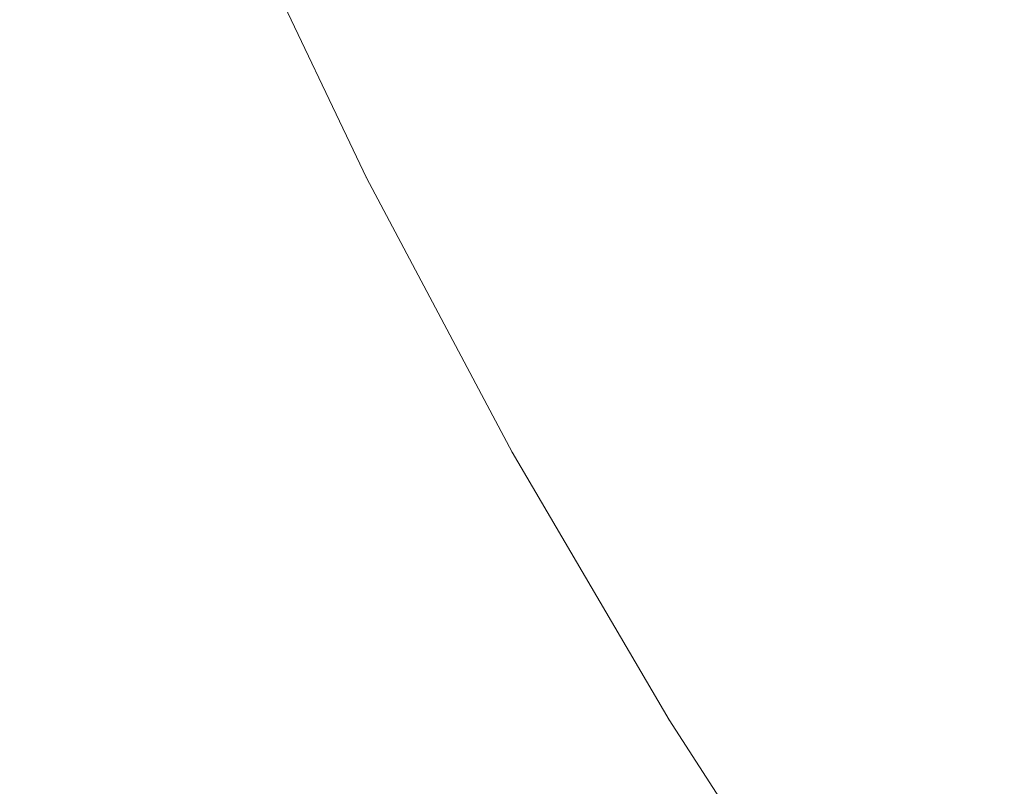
# Model space of a CAD drawing. Header units: centimetres. Extents: x -25.8 to 27.5, y 33.3 to 35.1.
# Tile 127 of 256: x -7.881 to -7.8541, y 33.7334 to 33.7544. Entities that reach past the tile are written whole.
import ezdxf

# ---------------------------------------------------------------- set-up
doc = ezdxf.new("R2010")
doc.units = ezdxf.units.CM
doc.header["$LTSCALE"] = 2.54
doc.layers.add('Lucido design-1', color=7, linetype='Continuous')

# ---------------------------------------------------------------- blocks, each defined once
blk = doc.blocks.new('Gruppo-6-1')
at = {"color": 7, "linetype": 'Continuous', "lineweight": 9}
for points in [[(-25.69296, 35.040112, 330.586121), (-25.69296, 33.440112, 330.586121), (27.40704, 33.440112, 330.586121), (27.40704, 35.040112, 330.586121)], [(-25.69296, 35.040112, 306.619358), (-25.69296, 33.440112, 306.619358), (27.40704, 33.440112, 306.619358), (27.40704, 35.040112, 306.619358)]]:
    blk.add_3dface(points, dxfattribs=at)
for points, invisible_edges in [([(-7.864015, 33.753868, 330.126315), (-7.867521, 33.761205, 330.126315), (-7.865943, 33.761919, 330.130049), (-7.862469, 33.754648, 330.130049)], 15), ([(-7.864015, 33.753868, 306.159552), (-7.867521, 33.761205, 306.159552), (-7.865943, 33.761919, 306.163286), (-7.862469, 33.754648, 306.163286)], 15), ([(-7.865422, 33.753159, 330.122516), (-7.868957, 33.760557, 330.122516), (-7.867521, 33.761205, 330.126315), (-7.864015, 33.753868, 330.126315)], 15), ([(-7.865422, 33.753159, 306.155753), (-7.868957, 33.760557, 306.155753), (-7.867521, 33.761205, 306.159552), (-7.864015, 33.753868, 306.159552)], 15), ([(-7.866686, 33.752521, 330.118658), (-7.870247, 33.759973, 330.118658), (-7.868957, 33.760557, 330.122516), (-7.865422, 33.753159, 330.122516)], 15), ([(-7.866686, 33.752521, 306.151895), (-7.870247, 33.759973, 306.151895), (-7.868957, 33.760557, 306.155753), (-7.865422, 33.753159, 306.155753)], 15), ([(-7.867808, 33.751956, 330.11475), (-7.871392, 33.759456, 330.11475), (-7.870247, 33.759973, 330.118658), (-7.866686, 33.752521, 330.118658)], 15), ([(-7.867808, 33.751956, 306.147987), (-7.871392, 33.759456, 306.147987), (-7.870247, 33.759973, 306.151895), (-7.866686, 33.752521, 306.151895)], 15), ([(-7.851324, 33.751645, 330.14421), (-7.854935, 33.758446, 330.14421), (-7.85273, 33.759558, 330.147525), (-7.849167, 33.75285, 330.147525)], 15), ([(-7.851324, 33.751645, 306.177447), (-7.854935, 33.758446, 306.177447), (-7.85273, 33.759558, 306.180762), (-7.849167, 33.75285, 306.180762)], 15), ([(-7.868784, 33.751463, 330.110796), (-7.872388, 33.759005, 330.110796), (-7.871392, 33.759456, 330.11475), (-7.867808, 33.751956, 330.11475)], 15), ([(-7.868784, 33.751463, 306.144033), (-7.872388, 33.759005, 306.144033), (-7.871392, 33.759456, 306.147987), (-7.867808, 33.751956, 306.147987)], 15), ([(-7.869614, 33.751045, 330.106805), (-7.873235, 33.758622, 330.106805), (-7.872388, 33.759005, 330.110796), (-7.868784, 33.751463, 330.110796)], 15), ([(-7.869614, 33.751045, 306.140042), (-7.873235, 33.758622, 306.140042), (-7.872388, 33.759005, 306.144033), (-7.868784, 33.751463, 306.144033)], 15), ([(-7.870297, 33.7507, 330.102782), (-7.873932, 33.758307, 330.102782), (-7.873235, 33.758622, 330.106805), (-7.869614, 33.751045, 330.106805)], 15), ([(-7.870297, 33.7507, 306.136019), (-7.873932, 33.758307, 306.136019), (-7.873235, 33.758622, 306.140042), (-7.869614, 33.751045, 306.140042)], 15), ([(-7.853357, 33.750509, 330.140799), (-7.857015, 33.757397, 330.140799), (-7.854935, 33.758446, 330.14421), (-7.851324, 33.751645, 330.14421)], 15), ([(-7.853357, 33.750509, 306.174036), (-7.857015, 33.757397, 306.174036), (-7.854935, 33.758446, 306.177447), (-7.851324, 33.751645, 306.177447)], 15), ([(-7.870832, 33.750431, 330.098735), (-7.874478, 33.758061, 330.098735), (-7.873932, 33.758307, 330.102782), (-7.870297, 33.7507, 330.102782)], 15), ([(-7.870832, 33.750431, 306.131972), (-7.874478, 33.758061, 306.131972), (-7.873932, 33.758307, 306.136019), (-7.870297, 33.7507, 306.136019)], 15), ([(-7.871218, 33.750236, 330.094671), (-7.874872, 33.757883, 330.094671), (-7.874478, 33.758061, 330.098735), (-7.870832, 33.750431, 330.098735)], 15), ([(-7.871218, 33.750236, 306.127908), (-7.874872, 33.757883, 306.127908), (-7.874478, 33.758061, 306.131972), (-7.870832, 33.750431, 306.131972)], 15), ([(-7.871988, 33.749848, 329.876176), (-7.875657, 33.757528, 329.876176), (-7.875368, 33.757659, 329.880161), (-7.871704, 33.749991, 329.880161)], 15), ([(-7.871988, 33.749848, 305.909413), (-7.875657, 33.757528, 305.909413), (-7.875368, 33.757659, 305.913398), (-7.871704, 33.749991, 305.913398)], 15), ([(-7.871704, 33.749991, 329.880161), (-7.875368, 33.757659, 329.880161), (-7.875223, 33.757724, 329.884149), (-7.871563, 33.750063, 329.884149)], 15), ([(-7.871704, 33.749991, 305.913398), (-7.875368, 33.757659, 305.913398), (-7.875223, 33.757724, 305.917386), (-7.871563, 33.750063, 305.917386)], 15), ([(-7.871563, 33.750063, 329.884149), (-7.875223, 33.757724, 329.884149), (-7.875206, 33.757732, 329.886121), (-7.872, 33.751024, 329.886121)], 11), ([(-7.871563, 33.750063, 305.917386), (-7.875223, 33.757724, 305.917386), (-7.875206, 33.757732, 305.919358), (-7.872, 33.751024, 305.919358)], 11), ([(-7.875206, 33.757732, 330.086121), (-7.872, 33.751024, 330.086121), (-7.872, 33.751024, 329.886121), (-7.875206, 33.757732, 329.886121)], 10), ([(-7.872, 33.751024, 330.086121), (-7.875206, 33.757732, 330.086121), (-7.875204, 33.757732, 330.086667), (-7.871544, 33.750072, 330.086667)], 14), ([(-7.875206, 33.757732, 306.119358), (-7.872, 33.751024, 306.119358), (-7.872, 33.751024, 305.919358), (-7.875206, 33.757732, 305.919358)], 10), ([(-7.872, 33.751024, 306.119358), (-7.875206, 33.757732, 306.119358), (-7.875204, 33.757732, 306.119903), (-7.871544, 33.750072, 306.119903)], 14), ([(-7.871544, 33.750072, 330.086667), (-7.875204, 33.757732, 330.086667), (-7.875114, 33.757773, 330.090596), (-7.871456, 33.750116, 330.090596)], 15), ([(-7.871544, 33.750072, 306.119903), (-7.875204, 33.757732, 306.119903), (-7.875114, 33.757773, 306.123833), (-7.871456, 33.750116, 306.123833)], 15), ([(-7.871456, 33.750116, 330.090596), (-7.875114, 33.757773, 330.090596), (-7.874872, 33.757883, 330.094671), (-7.871218, 33.750236, 330.094671)], 15), ([(-7.871456, 33.750116, 306.123833), (-7.875114, 33.757773, 306.123833), (-7.874872, 33.757883, 306.127908), (-7.871218, 33.750236, 306.127908)], 15), ([(-7.872414, 33.749633, 329.872202), (-7.876093, 33.757331, 329.872202), (-7.875657, 33.757528, 329.876176), (-7.871988, 33.749848, 329.876176)], 15), ([(-7.872414, 33.749633, 305.905439), (-7.876093, 33.757331, 305.905439), (-7.875657, 33.757528, 305.909413), (-7.871988, 33.749848, 305.909413)], 15), ([(-7.855264, 33.749443, 330.137298), (-7.858966, 33.756413, 330.137298), (-7.857015, 33.757397, 330.140799), (-7.853357, 33.750509, 330.140799)], 15), ([(-7.855264, 33.749443, 306.170535), (-7.858966, 33.756413, 306.170535), (-7.857015, 33.757397, 306.174036), (-7.853357, 33.750509, 306.174036)], 15), ([(-7.872984, 33.749346, 329.868245), (-7.876674, 33.757068, 329.868245), (-7.876093, 33.757331, 329.872202), (-7.872414, 33.749633, 329.872202)], 15), ([(-7.872984, 33.749346, 305.901482), (-7.876674, 33.757068, 305.901482), (-7.876093, 33.757331, 305.905439), (-7.872414, 33.749633, 305.905439)], 15), ([(-7.873695, 33.748987, 329.864311), (-7.877399, 33.75674, 329.864311), (-7.876674, 33.757068, 329.868245), (-7.872984, 33.749346, 329.868245)], 15), ([(-7.873695, 33.748987, 305.897548), (-7.877399, 33.75674, 305.897548), (-7.876674, 33.757068, 305.901482), (-7.872984, 33.749346, 305.901482)], 15), ([(-7.874548, 33.748557, 329.860408), (-7.87827, 33.756347, 329.860408), (-7.877399, 33.75674, 329.864311), (-7.873695, 33.748987, 329.864311)], 15), ([(-7.874548, 33.748557, 305.893645), (-7.87827, 33.756347, 305.893645), (-7.877399, 33.75674, 305.897548), (-7.873695, 33.748987, 305.897548)], 15), ([(-7.875541, 33.748057, 329.856541), (-7.879283, 33.755888, 329.856541), (-7.87827, 33.756347, 329.860408), (-7.874548, 33.748557, 329.860408)], 15), ([(-7.875541, 33.748057, 305.889778), (-7.879283, 33.755888, 305.889778), (-7.87827, 33.756347, 305.893645), (-7.874548, 33.748557, 305.893645)], 15), ([(-7.857043, 33.74845, 330.133712), (-7.860785, 33.755496, 330.133712), (-7.858966, 33.756413, 330.137298), (-7.855264, 33.749443, 330.137298)], 15), ([(-7.857043, 33.74845, 306.166949), (-7.860785, 33.755496, 306.166949), (-7.858966, 33.756413, 306.170535), (-7.855264, 33.749443, 306.170535)], 15), ([(-7.876674, 33.747485, 329.852718), (-7.88044, 33.755366, 329.852718), (-7.879283, 33.755888, 329.856541), (-7.875541, 33.748057, 329.856541)], 15), ([(-7.876674, 33.747485, 305.885955), (-7.88044, 33.755366, 305.885955), (-7.879283, 33.755888, 305.889778), (-7.875541, 33.748057, 305.889778)], 15), ([(-7.858689, 33.74753, 330.130049), (-7.862469, 33.754648, 330.130049), (-7.860785, 33.755496, 330.133712), (-7.857043, 33.74845, 330.133712)], 15), ([(-7.858689, 33.74753, 306.163286), (-7.862469, 33.754648, 306.163286), (-7.860785, 33.755496, 306.166949), (-7.857043, 33.74845, 306.166949)], 15), ([(-7.877945, 33.746844, 329.848945), (-7.881737, 33.75478, 329.848945), (-7.88044, 33.755366, 329.852718), (-7.876674, 33.747485, 329.852718)], 15), ([(-7.877945, 33.746844, 305.882182), (-7.881737, 33.75478, 305.882182), (-7.88044, 33.755366, 305.885955), (-7.876674, 33.747485, 305.885955)], 15), ([(-7.879353, 33.746135, 329.845228), (-7.883173, 33.75413, 329.845228), (-7.881737, 33.75478, 329.848945), (-7.877945, 33.746844, 329.848945)], 15), ([(-7.879353, 33.746135, 305.878465), (-7.883173, 33.75413, 305.878465), (-7.881737, 33.75478, 305.882182), (-7.877945, 33.746844, 305.882182)], 15), ([(-7.860201, 33.746686, 330.126315), (-7.864015, 33.753868, 330.126315), (-7.862469, 33.754648, 330.130049), (-7.858689, 33.74753, 330.130049)], 15), ([(-7.860201, 33.746686, 306.159552), (-7.864015, 33.753868, 306.159552), (-7.862469, 33.754648, 306.163286), (-7.858689, 33.74753, 306.163286)], 15), ([(-7.880895, 33.745357, 329.841573), (-7.884747, 33.753419, 329.841573), (-7.883173, 33.75413, 329.845228), (-7.879353, 33.746135, 329.845228)], 15), ([(-7.880895, 33.745357, 305.87481), (-7.884747, 33.753419, 305.87481), (-7.883173, 33.75413, 305.878465), (-7.879353, 33.746135, 305.878465)], 15), ([(-7.861576, 33.745918, 330.122516), (-7.865422, 33.753159, 330.122516), (-7.864015, 33.753868, 330.126315), (-7.860201, 33.746686, 330.126315)], 15), ([(-7.861576, 33.745918, 306.155753), (-7.865422, 33.753159, 306.155753), (-7.864015, 33.753868, 306.159552), (-7.860201, 33.746686, 306.159552)], 15), ([(-7.88257, 33.744513, 329.837987), (-7.886456, 33.752646, 329.837987), (-7.884747, 33.753419, 329.841573), (-7.880895, 33.745357, 329.841573)], 15), ([(-7.88257, 33.744513, 305.871224), (-7.886456, 33.752646, 305.871224), (-7.884747, 33.753419, 305.87481), (-7.880895, 33.745357, 305.87481)], 15), ([(-7.862812, 33.745227, 330.118658), (-7.866686, 33.752521, 330.118658), (-7.865422, 33.753159, 330.122516), (-7.861576, 33.745918, 330.122516)], 15), ([(-7.862812, 33.745227, 306.151895), (-7.866686, 33.752521, 306.151895), (-7.865422, 33.753159, 306.155753), (-7.861576, 33.745918, 306.155753)], 15), ([(-7.863909, 33.744614, 330.11475), (-7.867808, 33.751956, 330.11475), (-7.866686, 33.752521, 330.118658), (-7.862812, 33.745227, 330.118658)], 15), ([(-7.863909, 33.744614, 306.147987), (-7.867808, 33.751956, 306.147987), (-7.866686, 33.752521, 306.151895), (-7.862812, 33.745227, 306.151895)], 15), ([(-7.864863, 33.744081, 330.110796), (-7.868784, 33.751463, 330.110796), (-7.867808, 33.751956, 330.11475), (-7.863909, 33.744614, 330.11475)], 15), ([(-7.864863, 33.744081, 306.144033), (-7.868784, 33.751463, 306.144033), (-7.867808, 33.751956, 306.147987), (-7.863909, 33.744614, 306.147987)], 15), ([(-7.865675, 33.743628, 330.106805), (-7.869614, 33.751045, 330.106805), (-7.868784, 33.751463, 330.110796), (-7.864863, 33.744081, 330.110796)], 15), ([(-7.865675, 33.743628, 306.140042), (-7.869614, 33.751045, 306.140042), (-7.868784, 33.751463, 306.144033), (-7.864863, 33.744081, 306.144033)], 15), ([(-7.872, 33.751024, 329.886121), (-7.871545, 33.750071, 329.886121), (-7.871563, 33.750063, 329.884149)], 10), ([(-7.871545, 33.750071, 329.886121), (-7.872, 33.751024, 329.886121), (-7.872, 33.751024, 330.086121), (-7.871545, 33.750071, 330.086121)], 10), ([(-7.871544, 33.750072, 330.086667), (-7.871545, 33.750071, 330.086121), (-7.872, 33.751024, 330.086121)], 9), ([(-7.872, 33.751024, 305.919358), (-7.871545, 33.750071, 305.919358), (-7.871563, 33.750063, 305.917386)], 10), ([(-7.871545, 33.750071, 305.919358), (-7.872, 33.751024, 305.919358), (-7.872, 33.751024, 306.119358), (-7.871545, 33.750071, 306.119358)], 10), ([(-7.871544, 33.750072, 306.119903), (-7.871545, 33.750071, 306.119358), (-7.872, 33.751024, 306.119358)], 9), ([(-7.866343, 33.743255, 330.102782), (-7.870297, 33.7507, 330.102782), (-7.869614, 33.751045, 330.106805), (-7.865675, 33.743628, 330.106805)], 15), ([(-7.866343, 33.743255, 306.136019), (-7.870297, 33.7507, 306.136019), (-7.869614, 33.751045, 306.140042), (-7.865675, 33.743628, 306.140042)], 15), ([(-7.866866, 33.742963, 330.098735), (-7.870832, 33.750431, 330.098735), (-7.870297, 33.7507, 330.102782), (-7.866343, 33.743255, 330.102782)], 15), ([(-7.866866, 33.742963, 306.131972), (-7.870832, 33.750431, 306.131972), (-7.870297, 33.7507, 306.136019), (-7.866343, 33.743255, 306.136019)], 15), ([(-7.867243, 33.742752, 330.094671), (-7.871218, 33.750236, 330.094671), (-7.870832, 33.750431, 330.098735), (-7.866866, 33.742963, 330.098735)], 15), ([(-7.867243, 33.742752, 306.127908), (-7.871218, 33.750236, 306.127908), (-7.870832, 33.750431, 306.131972), (-7.866866, 33.742963, 306.131972)], 15), ([(-7.85127, 33.742637, 330.137298), (-7.855264, 33.749443, 330.137298), (-7.853357, 33.750509, 330.140799), (-7.84941, 33.743782, 330.140799)], 15), ([(-7.85127, 33.742637, 306.170535), (-7.855264, 33.749443, 306.170535), (-7.853357, 33.750509, 306.174036), (-7.84941, 33.743782, 306.174036)], 15), ([(-7.867562, 33.742574, 330.086667), (-7.871544, 33.750072, 330.086667), (-7.871456, 33.750116, 330.090596), (-7.867475, 33.742622, 330.090596)], 15), ([(-7.867562, 33.742574, 306.119903), (-7.871544, 33.750072, 306.119903), (-7.871456, 33.750116, 306.123833), (-7.867475, 33.742622, 306.123833)], 15), ([(-7.867475, 33.742622, 330.090596), (-7.871456, 33.750116, 330.090596), (-7.871218, 33.750236, 330.094671), (-7.867243, 33.742752, 330.094671)], 15), ([(-7.867475, 33.742622, 306.123833), (-7.871456, 33.750116, 306.123833), (-7.871218, 33.750236, 306.127908), (-7.867243, 33.742752, 306.127908)], 15), ([(-7.868413, 33.742098, 329.872202), (-7.872414, 33.749633, 329.872202), (-7.871988, 33.749848, 329.876176), (-7.867996, 33.742331, 329.876176)], 15), ([(-7.868413, 33.742098, 305.905439), (-7.872414, 33.749633, 305.905439), (-7.871988, 33.749848, 305.909413), (-7.867996, 33.742331, 305.909413)], 15), ([(-7.867996, 33.742331, 329.876176), (-7.871988, 33.749848, 329.876176), (-7.871704, 33.749991, 329.880161), (-7.867718, 33.742486, 329.880161)], 15), ([(-7.867996, 33.742331, 305.909413), (-7.871988, 33.749848, 305.909413), (-7.871704, 33.749991, 305.913398), (-7.867718, 33.742486, 305.913398)], 15), ([(-7.867718, 33.742486, 329.880161), (-7.871704, 33.749991, 329.880161), (-7.871563, 33.750063, 329.884149), (-7.86758, 33.742564, 329.884149)], 15), ([(-7.867718, 33.742486, 305.913398), (-7.871704, 33.749991, 305.913398), (-7.871563, 33.750063, 305.917386), (-7.86758, 33.742564, 305.917386)], 15), ([(-7.86758, 33.742564, 329.884149), (-7.871563, 33.750063, 329.884149), (-7.871545, 33.750071, 329.886121), (-7.868244, 33.743856, 329.886121)], 11), ([(-7.86758, 33.742564, 305.917386), (-7.871563, 33.750063, 305.917386), (-7.871545, 33.750071, 305.919358), (-7.868244, 33.743856, 305.919358)], 11), ([(-7.868244, 33.743856, 330.086121), (-7.871545, 33.750071, 330.086121), (-7.871544, 33.750072, 330.086667), (-7.867562, 33.742574, 330.086667)], 14), ([(-7.868244, 33.743856, 306.119358), (-7.871545, 33.750071, 306.119358), (-7.871544, 33.750072, 306.119903), (-7.867562, 33.742574, 306.119903)], 14), ([(-7.871545, 33.750071, 330.086121), (-7.868244, 33.743856, 330.086121), (-7.868244, 33.743856, 329.886121), (-7.871545, 33.750071, 329.886121)], 10), ([(-7.871545, 33.750071, 306.119358), (-7.868244, 33.743856, 306.119358), (-7.868244, 33.743856, 305.919358), (-7.871545, 33.750071, 305.919358)], 10), ([(-7.868969, 33.741787, 329.868245), (-7.872984, 33.749346, 329.868245), (-7.872414, 33.749633, 329.872202), (-7.868413, 33.742098, 329.872202)], 15), ([(-7.868969, 33.741787, 305.901482), (-7.872984, 33.749346, 305.901482), (-7.872414, 33.749633, 305.905439), (-7.868413, 33.742098, 305.905439)], 15), ([(-7.869664, 33.741399, 329.864311), (-7.873695, 33.748987, 329.864311), (-7.872984, 33.749346, 329.868245), (-7.868969, 33.741787, 329.868245)], 15), ([(-7.869664, 33.741399, 305.897548), (-7.873695, 33.748987, 305.897548), (-7.872984, 33.749346, 305.901482), (-7.868969, 33.741787, 305.901482)], 15), ([(-7.853004, 33.741569, 330.133712), (-7.857043, 33.74845, 330.133712), (-7.855264, 33.749443, 330.137298), (-7.85127, 33.742637, 330.137298)], 15), ([(-7.853004, 33.741569, 306.166949), (-7.857043, 33.74845, 306.166949), (-7.855264, 33.749443, 306.170535), (-7.85127, 33.742637, 306.170535)], 15), ([(-7.870498, 33.740933, 329.860408), (-7.874548, 33.748557, 329.860408), (-7.873695, 33.748987, 329.864311), (-7.869664, 33.741399, 329.864311)], 15), ([(-7.870498, 33.740933, 305.893645), (-7.874548, 33.748557, 305.893645), (-7.873695, 33.748987, 305.897548), (-7.869664, 33.741399, 305.897548)], 15), ([(-7.87147, 33.740391, 329.856541), (-7.875541, 33.748057, 329.856541), (-7.874548, 33.748557, 329.860408), (-7.870498, 33.740933, 329.860408)], 15), ([(-7.87147, 33.740391, 305.889778), (-7.875541, 33.748057, 305.889778), (-7.874548, 33.748557, 305.893645), (-7.870498, 33.740933, 305.893645)], 15), ([(-7.85461, 33.74058, 330.130049), (-7.858689, 33.74753, 330.130049), (-7.857043, 33.74845, 330.133712), (-7.853004, 33.741569, 330.133712)], 15), ([(-7.85461, 33.74058, 306.163286), (-7.858689, 33.74753, 306.163286), (-7.857043, 33.74845, 306.166949), (-7.853004, 33.741569, 306.166949)], 15), ([(-7.872577, 33.739772, 329.852718), (-7.876674, 33.747485, 329.852718), (-7.875541, 33.748057, 329.856541), (-7.87147, 33.740391, 329.856541)], 15), ([(-7.872577, 33.739772, 305.885955), (-7.876674, 33.747485, 305.885955), (-7.875541, 33.748057, 305.889778), (-7.87147, 33.740391, 305.889778)], 15), ([(-7.87382, 33.739078, 329.848945), (-7.877945, 33.746844, 329.848945), (-7.876674, 33.747485, 329.852718), (-7.872577, 33.739772, 329.852718)], 15), ([(-7.87382, 33.739078, 305.882182), (-7.877945, 33.746844, 305.882182), (-7.876674, 33.747485, 305.885955), (-7.872577, 33.739772, 305.885955)], 15), ([(-7.856085, 33.739672, 330.126315), (-7.860201, 33.746686, 330.126315), (-7.858689, 33.74753, 330.130049), (-7.85461, 33.74058, 330.130049)], 15), ([(-7.856085, 33.739672, 306.159552), (-7.860201, 33.746686, 306.159552), (-7.858689, 33.74753, 306.163286), (-7.85461, 33.74058, 306.163286)], 15), ([(-7.875196, 33.738309, 329.845228), (-7.879353, 33.746135, 329.845228), (-7.877945, 33.746844, 329.848945), (-7.87382, 33.739078, 329.848945)], 15), ([(-7.875196, 33.738309, 305.878465), (-7.879353, 33.746135, 305.878465), (-7.877945, 33.746844, 305.882182), (-7.87382, 33.739078, 305.882182)], 15), ([(-7.857426, 33.738846, 330.122516), (-7.861576, 33.745918, 330.122516), (-7.860201, 33.746686, 330.126315), (-7.856085, 33.739672, 330.126315)], 15), ([(-7.857426, 33.738846, 306.155753), (-7.861576, 33.745918, 306.155753), (-7.860201, 33.746686, 306.159552), (-7.856085, 33.739672, 306.159552)], 15), ([(-7.876704, 33.737466, 329.841573), (-7.880895, 33.745357, 329.841573), (-7.879353, 33.746135, 329.845228), (-7.875196, 33.738309, 329.845228)], 15), ([(-7.876704, 33.737466, 305.87481), (-7.880895, 33.745357, 305.87481), (-7.879353, 33.746135, 305.878465), (-7.875196, 33.738309, 305.878465)], 15), ([(-7.858632, 33.738103, 330.118658), (-7.862812, 33.745227, 330.118658), (-7.861576, 33.745918, 330.122516), (-7.857426, 33.738846, 330.122516)], 15), ([(-7.858632, 33.738103, 306.151895), (-7.862812, 33.745227, 306.151895), (-7.861576, 33.745918, 306.155753), (-7.857426, 33.738846, 306.155753)], 15), ([(-7.878342, 33.736552, 329.837987), (-7.88257, 33.744513, 329.837987), (-7.880895, 33.745357, 329.841573), (-7.876704, 33.737466, 329.841573)], 15), ([(-7.878342, 33.736552, 305.871224), (-7.88257, 33.744513, 305.871224), (-7.880895, 33.745357, 305.87481), (-7.876704, 33.737466, 305.87481)], 15), ([(-7.859702, 33.737445, 330.11475), (-7.863909, 33.744614, 330.11475), (-7.862812, 33.745227, 330.118658), (-7.858632, 33.738103, 330.118658)], 15), ([(-7.859702, 33.737445, 306.147987), (-7.863909, 33.744614, 306.147987), (-7.862812, 33.745227, 306.151895), (-7.858632, 33.738103, 306.151895)], 15), ([(-7.880106, 33.735566, 329.834477), (-7.884375, 33.743603, 329.834477), (-7.88257, 33.744513, 329.837987), (-7.878342, 33.736552, 329.837987)], 15), ([(-7.880106, 33.735566, 305.867714), (-7.884375, 33.743603, 305.867714), (-7.88257, 33.744513, 305.871224), (-7.878342, 33.736552, 305.871224)], 15), ([(-7.860633, 33.736872, 330.110796), (-7.864863, 33.744081, 330.110796), (-7.863909, 33.744614, 330.11475), (-7.859702, 33.737445, 330.11475)], 15), ([(-7.860633, 33.736872, 306.144033), (-7.864863, 33.744081, 306.144033), (-7.863909, 33.744614, 306.147987), (-7.859702, 33.737445, 306.147987)], 15), ([(-7.861425, 33.736384, 330.106805), (-7.865675, 33.743628, 330.106805), (-7.864863, 33.744081, 330.110796), (-7.860633, 33.736872, 330.110796)], 15), ([(-7.861425, 33.736384, 306.140042), (-7.865675, 33.743628, 306.140042), (-7.864863, 33.744081, 306.144033), (-7.860633, 33.736872, 306.144033)], 15), ([(-7.868244, 33.743856, 329.886121), (-7.867563, 33.742573, 329.886121), (-7.86758, 33.742564, 329.884149)], 10), ([(-7.867563, 33.742573, 329.886121), (-7.868244, 33.743856, 329.886121), (-7.868244, 33.743856, 330.086121), (-7.867563, 33.742573, 330.086121)], 10), ([(-7.867562, 33.742574, 330.086667), (-7.867563, 33.742573, 330.086121), (-7.868244, 33.743856, 330.086121)], 9), ([(-7.868244, 33.743856, 305.919358), (-7.867563, 33.742573, 305.919358), (-7.86758, 33.742564, 305.917386)], 10), ([(-7.867563, 33.742573, 305.919358), (-7.868244, 33.743856, 305.919358), (-7.868244, 33.743856, 306.119358), (-7.867563, 33.742573, 306.119358)], 10), ([(-7.867562, 33.742574, 306.119903), (-7.867563, 33.742573, 306.119358), (-7.868244, 33.743856, 306.119358)], 9), ([(-7.881996, 33.73451, 329.831048), (-7.886307, 33.742628, 329.831048), (-7.884375, 33.743603, 329.834477), (-7.880106, 33.735566, 329.834477)], 15), ([(-7.881996, 33.73451, 305.864285), (-7.886307, 33.742628, 305.864285), (-7.884375, 33.743603, 305.867714), (-7.880106, 33.735566, 305.867714)], 15), ([(-7.862076, 33.735983, 330.102782), (-7.866343, 33.743255, 330.102782), (-7.865675, 33.743628, 330.106805), (-7.861425, 33.736384, 330.106805)], 15), ([(-7.862076, 33.735983, 306.136019), (-7.866343, 33.743255, 306.136019), (-7.865675, 33.743628, 306.140042), (-7.861425, 33.736384, 306.140042)], 15), ([(-7.862586, 33.735669, 330.098735), (-7.866866, 33.742963, 330.098735), (-7.866343, 33.743255, 330.102782), (-7.862076, 33.735983, 330.102782)], 15), ([(-7.862586, 33.735669, 306.131972), (-7.866866, 33.742963, 306.131972), (-7.866343, 33.743255, 306.136019), (-7.862076, 33.735983, 306.136019)], 15), ([(-7.862954, 33.735443, 330.094671), (-7.867243, 33.742752, 330.094671), (-7.866866, 33.742963, 330.098735), (-7.862586, 33.735669, 330.098735)], 15), ([(-7.862954, 33.735443, 306.127908), (-7.867243, 33.742752, 306.127908), (-7.866866, 33.742963, 306.131972), (-7.862586, 33.735669, 306.131972)], 15), ([(-7.863417, 33.735157, 329.880161), (-7.867718, 33.742486, 329.880161), (-7.86758, 33.742564, 329.884149), (-7.863282, 33.73524, 329.884149)], 15), ([(-7.863417, 33.735157, 305.913398), (-7.867718, 33.742486, 305.913398), (-7.86758, 33.742564, 305.917386), (-7.863282, 33.73524, 305.917386)], 15), ([(-7.863282, 33.73524, 329.884149), (-7.86758, 33.742564, 329.884149), (-7.867563, 33.742573, 329.886121), (-7.864198, 33.736838, 329.886121)], 11), ([(-7.863282, 33.73524, 305.917386), (-7.86758, 33.742564, 305.917386), (-7.867563, 33.742573, 305.919358), (-7.864198, 33.736838, 305.919358)], 11), ([(-7.864198, 33.736838, 330.086121), (-7.867563, 33.742573, 330.086121), (-7.867562, 33.742574, 330.086667), (-7.863265, 33.735251, 330.086667)], 14), ([(-7.864198, 33.736838, 306.119358), (-7.867563, 33.742573, 306.119358), (-7.867562, 33.742574, 306.119903), (-7.863265, 33.735251, 306.119903)], 14), ([(-7.867563, 33.742573, 330.086121), (-7.864198, 33.736838, 330.086121), (-7.864198, 33.736838, 329.886121), (-7.867563, 33.742573, 329.886121)], 10), ([(-7.867563, 33.742573, 306.119358), (-7.864198, 33.736838, 306.119358), (-7.864198, 33.736838, 305.919358), (-7.867563, 33.742573, 305.919358)], 10), ([(-7.863265, 33.735251, 330.086667), (-7.867562, 33.742574, 330.086667), (-7.867475, 33.742622, 330.090596), (-7.863181, 33.735303, 330.090596)], 15), ([(-7.863265, 33.735251, 306.119903), (-7.867562, 33.742574, 306.119903), (-7.867475, 33.742622, 306.123833), (-7.863181, 33.735303, 306.123833)], 15), ([(-7.863181, 33.735303, 330.090596), (-7.867475, 33.742622, 330.090596), (-7.867243, 33.742752, 330.094671), (-7.862954, 33.735443, 330.094671)], 15), ([(-7.863181, 33.735303, 306.123833), (-7.867475, 33.742622, 306.123833), (-7.867243, 33.742752, 306.127908), (-7.862954, 33.735443, 306.127908)], 15), ([(-7.864095, 33.73474, 329.872202), (-7.868413, 33.742098, 329.872202), (-7.867996, 33.742331, 329.876176), (-7.863688, 33.734991, 329.876176)], 15), ([(-7.864095, 33.73474, 305.905439), (-7.868413, 33.742098, 305.905439), (-7.867996, 33.742331, 305.909413), (-7.863688, 33.734991, 305.909413)], 15), ([(-7.863688, 33.734991, 329.876176), (-7.867996, 33.742331, 329.876176), (-7.867718, 33.742486, 329.880161), (-7.863417, 33.735157, 329.880161)], 15), ([(-7.863688, 33.734991, 305.909413), (-7.867996, 33.742331, 305.909413), (-7.867718, 33.742486, 305.913398), (-7.863417, 33.735157, 305.913398)], 15), ([(-7.864637, 33.734406, 329.868245), (-7.868969, 33.741787, 329.868245), (-7.868413, 33.742098, 329.872202), (-7.864095, 33.73474, 329.872202)], 15), ([(-7.864637, 33.734406, 305.901482), (-7.868969, 33.741787, 305.901482), (-7.868413, 33.742098, 305.905439), (-7.864095, 33.73474, 305.905439)], 15), ([(-7.865316, 33.733988, 329.864311), (-7.869664, 33.741399, 329.864311), (-7.868969, 33.741787, 329.868245), (-7.864637, 33.734406, 329.868245)], 15), ([(-7.865316, 33.733988, 305.897548), (-7.869664, 33.741399, 305.897548), (-7.868969, 33.741787, 305.901482), (-7.864637, 33.734406, 305.901482)], 15), ([(-7.85024, 33.733809, 330.130049), (-7.85461, 33.74058, 330.130049), (-7.853004, 33.741569, 330.133712), (-7.848678, 33.734865, 330.133712)], 15), ([(-7.85024, 33.733809, 306.163286), (-7.85461, 33.74058, 306.163286), (-7.853004, 33.741569, 306.166949), (-7.848678, 33.734865, 306.166949)], 15), ([(-7.866129, 33.733488, 329.860408), (-7.870498, 33.740933, 329.860408), (-7.869664, 33.741399, 329.864311), (-7.865316, 33.733988, 329.864311)], 15), ([(-7.866129, 33.733488, 305.893645), (-7.870498, 33.740933, 305.893645), (-7.869664, 33.741399, 305.897548), (-7.865316, 33.733988, 305.897548)], 15), ([(-7.867076, 33.732904, 329.856541), (-7.87147, 33.740391, 329.856541), (-7.870498, 33.740933, 329.860408), (-7.866129, 33.733488, 329.860408)], 15), ([(-7.867076, 33.732904, 305.889778), (-7.87147, 33.740391, 305.889778), (-7.870498, 33.740933, 305.893645), (-7.866129, 33.733488, 305.893645)], 15), ([(-7.851675, 33.732839, 330.126315), (-7.856085, 33.739672, 330.126315), (-7.85461, 33.74058, 330.130049), (-7.85024, 33.733809, 330.130049)], 15), ([(-7.851675, 33.732839, 306.159552), (-7.856085, 33.739672, 306.159552), (-7.85461, 33.74058, 306.163286), (-7.85024, 33.733809, 306.163286)], 15), ([(-7.868157, 33.732239, 329.852718), (-7.872577, 33.739772, 329.852718), (-7.87147, 33.740391, 329.856541), (-7.867076, 33.732904, 329.856541)], 15), ([(-7.868157, 33.732239, 305.885955), (-7.872577, 33.739772, 305.885955), (-7.87147, 33.740391, 305.889778), (-7.867076, 33.732904, 305.889778)], 15), ([(-7.869369, 33.731493, 329.848945), (-7.87382, 33.739078, 329.848945), (-7.872577, 33.739772, 329.852718), (-7.868157, 33.732239, 329.852718)], 15), ([(-7.869369, 33.731493, 305.882182), (-7.87382, 33.739078, 305.882182), (-7.872577, 33.739772, 305.885955), (-7.868157, 33.732239, 305.885955)], 15), ([(-7.85298, 33.731957, 330.122516), (-7.857426, 33.738846, 330.122516), (-7.856085, 33.739672, 330.126315), (-7.851675, 33.732839, 330.126315)], 15), ([(-7.85298, 33.731957, 306.155753), (-7.857426, 33.738846, 306.155753), (-7.856085, 33.739672, 306.159552), (-7.851675, 33.732839, 306.159552)], 15), ([(-7.870711, 33.730666, 329.845228), (-7.875196, 33.738309, 329.845228), (-7.87382, 33.739078, 329.848945), (-7.869369, 33.731493, 329.848945)], 15), ([(-7.870711, 33.730666, 305.878465), (-7.875196, 33.738309, 305.878465), (-7.87382, 33.739078, 305.882182), (-7.869369, 33.731493, 305.882182)], 15), ([(-7.854154, 33.731164, 330.118658), (-7.858632, 33.738103, 330.118658), (-7.857426, 33.738846, 330.122516), (-7.85298, 33.731957, 330.122516)], 15), ([(-7.854154, 33.731164, 306.151895), (-7.858632, 33.738103, 306.151895), (-7.857426, 33.738846, 306.155753), (-7.85298, 33.731957, 306.155753)], 15), ([(-7.872182, 33.729761, 329.841573), (-7.876704, 33.737466, 329.841573), (-7.875196, 33.738309, 329.845228), (-7.870711, 33.730666, 329.845228)], 15), ([(-7.872182, 33.729761, 305.87481), (-7.876704, 33.737466, 305.87481), (-7.875196, 33.738309, 305.878465), (-7.870711, 33.730666, 305.878465)], 15), ([(-7.855194, 33.730461, 330.11475), (-7.859702, 33.737445, 330.11475), (-7.858632, 33.738103, 330.118658), (-7.854154, 33.731164, 330.118658)], 15), ([(-7.855194, 33.730461, 306.147987), (-7.859702, 33.737445, 306.147987), (-7.858632, 33.738103, 306.151895), (-7.854154, 33.731164, 306.151895)], 15), ([(-7.873779, 33.728777, 329.837987), (-7.878342, 33.736552, 329.837987), (-7.876704, 33.737466, 329.841573), (-7.872182, 33.729761, 329.841573)], 15), ([(-7.873779, 33.728777, 305.871224), (-7.878342, 33.736552, 305.871224), (-7.876704, 33.737466, 305.87481), (-7.872182, 33.729761, 305.87481)], 15), ([(-7.8561, 33.729848, 330.110796), (-7.860633, 33.736872, 330.110796), (-7.859702, 33.737445, 330.11475), (-7.855194, 33.730461, 330.11475)], 15), ([(-7.8561, 33.729848, 306.144033), (-7.860633, 33.736872, 306.144033), (-7.859702, 33.737445, 306.147987), (-7.855194, 33.730461, 306.147987)], 15), ([(-7.864198, 33.736838, 329.886121), (-7.863266, 33.735251, 329.886121), (-7.863282, 33.73524, 329.884149)], 10), ([(-7.863266, 33.735251, 329.886121), (-7.864198, 33.736838, 329.886121), (-7.864198, 33.736838, 330.086121), (-7.863266, 33.735251, 330.086121)], 10), ([(-7.863265, 33.735251, 330.086667), (-7.863266, 33.735251, 330.086121), (-7.864198, 33.736838, 330.086121)], 9), ([(-7.864198, 33.736838, 305.919358), (-7.863266, 33.735251, 305.919358), (-7.863282, 33.73524, 305.917386)], 10), ([(-7.863266, 33.735251, 305.919358), (-7.864198, 33.736838, 305.919358), (-7.864198, 33.736838, 306.119358), (-7.863266, 33.735251, 306.119358)], 10), ([(-7.863265, 33.735251, 306.119903), (-7.863266, 33.735251, 306.119358), (-7.864198, 33.736838, 306.119358)], 9), ([(-7.85687, 33.729328, 330.106805), (-7.861425, 33.736384, 330.106805), (-7.860633, 33.736872, 330.110796), (-7.8561, 33.729848, 330.110796)], 15), ([(-7.85687, 33.729328, 306.140042), (-7.861425, 33.736384, 306.140042), (-7.860633, 33.736872, 306.144033), (-7.8561, 33.729848, 306.144033)], 15), ([(-7.875501, 33.727717, 329.834477), (-7.880106, 33.735566, 329.834477), (-7.878342, 33.736552, 329.837987), (-7.873779, 33.728777, 329.837987)], 15), ([(-7.875501, 33.727717, 305.867714), (-7.880106, 33.735566, 305.867714), (-7.878342, 33.736552, 305.871224), (-7.873779, 33.728777, 305.871224)], 15), ([(-7.857504, 33.7289, 330.102782), (-7.862076, 33.735983, 330.102782), (-7.861425, 33.736384, 330.106805), (-7.85687, 33.729328, 330.106805)], 15), ([(-7.857504, 33.7289, 306.136019), (-7.862076, 33.735983, 306.136019), (-7.861425, 33.736384, 306.140042), (-7.85687, 33.729328, 306.140042)], 15), ([(-7.858, 33.728564, 330.098735), (-7.862586, 33.735669, 330.098735), (-7.862076, 33.735983, 330.102782), (-7.857504, 33.7289, 330.102782)], 15), ([(-7.858, 33.728564, 306.131972), (-7.862586, 33.735669, 306.131972), (-7.862076, 33.735983, 306.136019), (-7.857504, 33.7289, 306.136019)], 15), ([(-7.877343, 33.726583, 329.831048), (-7.881996, 33.73451, 329.831048), (-7.880106, 33.735566, 329.834477), (-7.875501, 33.727717, 329.834477)], 15), ([(-7.877343, 33.726583, 305.864285), (-7.881996, 33.73451, 305.864285), (-7.880106, 33.735566, 305.867714), (-7.875501, 33.727717, 305.867714)], 15), ([(-7.858359, 33.728322, 330.094671), (-7.862954, 33.735443, 330.094671), (-7.862586, 33.735669, 330.098735), (-7.858, 33.728564, 330.098735)], 15), ([(-7.858359, 33.728322, 306.127908), (-7.862954, 33.735443, 306.127908), (-7.862586, 33.735669, 306.131972), (-7.858, 33.728564, 306.131972)], 15), ([(-7.858661, 33.728118, 330.086667), (-7.863265, 33.735251, 330.086667), (-7.863181, 33.735303, 330.090596), (-7.858579, 33.728173, 330.090596)], 15), ([(-7.858661, 33.728118, 306.119903), (-7.863265, 33.735251, 306.119903), (-7.863181, 33.735303, 306.123833), (-7.858579, 33.728173, 306.123833)], 15), ([(-7.858579, 33.728173, 330.090596), (-7.863181, 33.735303, 330.090596), (-7.862954, 33.735443, 330.094671), (-7.858359, 33.728322, 330.094671)], 15), ([(-7.858579, 33.728173, 306.123833), (-7.863181, 33.735303, 306.123833), (-7.862954, 33.735443, 306.127908), (-7.858359, 33.728322, 306.127908)], 15), ([(-7.859073, 33.727839, 329.876176), (-7.863688, 33.734991, 329.876176), (-7.863417, 33.735157, 329.880161), (-7.858809, 33.728017, 329.880161)], 15), ([(-7.859073, 33.727839, 305.909413), (-7.863688, 33.734991, 305.909413), (-7.863417, 33.735157, 305.913398), (-7.858809, 33.728017, 305.913398)], 15), ([(-7.858809, 33.728017, 329.880161), (-7.863417, 33.735157, 329.880161), (-7.863282, 33.73524, 329.884149), (-7.858678, 33.728106, 329.884149)], 15), ([(-7.858809, 33.728017, 305.913398), (-7.863417, 33.735157, 305.913398), (-7.863282, 33.73524, 305.917386), (-7.858678, 33.728106, 305.917386)], 15), ([(-7.858678, 33.728106, 329.884149), (-7.863282, 33.73524, 329.884149), (-7.863266, 33.735251, 329.886121), (-7.859866, 33.729983, 329.886121)], 11), ([(-7.858678, 33.728106, 305.917386), (-7.863282, 33.73524, 305.917386), (-7.863266, 33.735251, 305.919358), (-7.859866, 33.729983, 305.919358)], 11), ([(-7.863266, 33.735251, 330.086121), (-7.859866, 33.729983, 330.086121), (-7.859866, 33.729983, 329.886121), (-7.863266, 33.735251, 329.886121)], 10), ([(-7.859866, 33.729983, 330.086121), (-7.863266, 33.735251, 330.086121), (-7.863265, 33.735251, 330.086667), (-7.858661, 33.728118, 330.086667)], 14), ([(-7.863266, 33.735251, 306.119358), (-7.859866, 33.729983, 306.119358), (-7.859866, 33.729983, 305.919358), (-7.863266, 33.735251, 305.919358)], 10), ([(-7.859866, 33.729983, 306.119358), (-7.863266, 33.735251, 306.119358), (-7.863265, 33.735251, 306.119903), (-7.858661, 33.728118, 306.119903)], 14), ([(-7.859468, 33.727572, 329.872202), (-7.864095, 33.73474, 329.872202), (-7.863688, 33.734991, 329.876176), (-7.859073, 33.727839, 329.876176)], 15), ([(-7.859468, 33.727572, 305.905439), (-7.864095, 33.73474, 305.905439), (-7.863688, 33.734991, 305.909413), (-7.859073, 33.727839, 305.909413)], 15), ([(-7.879305, 33.725375, 329.827706), (-7.884007, 33.733387, 329.827706), (-7.881996, 33.73451, 329.831048), (-7.877343, 33.726583, 329.831048)], 15), ([(-7.879305, 33.725375, 305.860943), (-7.884007, 33.733387, 305.860943), (-7.881996, 33.73451, 305.864285), (-7.877343, 33.726583, 305.864285)], 15), ([(-7.859997, 33.727215, 329.868245), (-7.864637, 33.734406, 329.868245), (-7.864095, 33.73474, 329.872202), (-7.859468, 33.727572, 329.872202)], 15), ([(-7.859997, 33.727215, 305.901482), (-7.864637, 33.734406, 305.901482), (-7.864095, 33.73474, 305.905439), (-7.859468, 33.727572, 305.905439)], 15), ([(-7.860656, 33.726769, 329.864311), (-7.865316, 33.733988, 329.864311), (-7.864637, 33.734406, 329.868245), (-7.859997, 33.727215, 329.868245)], 15), ([(-7.860656, 33.726769, 305.897548), (-7.865316, 33.733988, 305.897548), (-7.864637, 33.734406, 305.901482), (-7.859997, 33.727215, 305.901482)], 15), ([(-7.861448, 33.726234, 329.860408), (-7.866129, 33.733488, 329.860408), (-7.865316, 33.733988, 329.864311), (-7.860656, 33.726769, 329.864311)], 15), ([(-7.861448, 33.726234, 305.893645), (-7.866129, 33.733488, 305.893645), (-7.865316, 33.733988, 305.897548), (-7.860656, 33.726769, 305.897548)], 15), ([(-7.86237, 33.725611, 329.856541), (-7.867076, 33.732904, 329.856541), (-7.866129, 33.733488, 329.860408), (-7.861448, 33.726234, 329.860408)], 15), ([(-7.86237, 33.725611, 305.889778), (-7.867076, 33.732904, 305.889778), (-7.866129, 33.733488, 305.893645), (-7.861448, 33.726234, 305.893645)], 15)]:
    blk.add_3dface(points, dxfattribs=dict(at, invisible_edges=invisible_edges))

msp = doc.modelspace()

# ---------------------------------------------------------------- block references
at = {"layer": 'Lucido design-1', "color": 7}
msp.add_blockref('Gruppo-6-1', (0, 0), dxfattribs=at)

doc.saveas('drawing.dxf')
